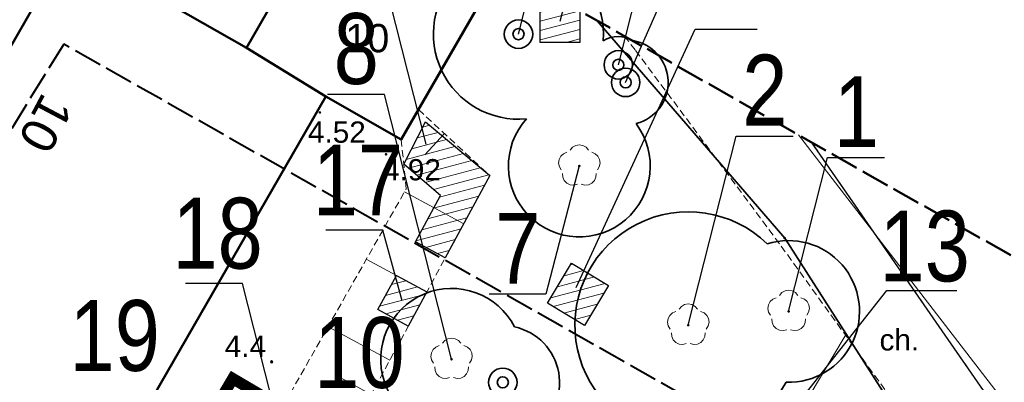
# Model space of a CAD drawing. Extents: x 5477758 to 5478333, y 5918235 to 5918502.
# Tile 126 of 130: x 5477936 to 5477971, y 5918471 to 5918484. Entities that reach past the tile are written whole.
import ezdxf
from ezdxf.enums import TextEntityAlignment as Align

# ---------------------------------------------------------------- set-up
doc = ezdxf.new("R2010")
doc.units = 0
doc.header["$LTSCALE"] = 0.25
doc.header["$PDSIZE"] = 0.75
for name, pattern in [('budynki akt$0$DASHED', [19.05, 12.7, -6.35]), ('PRZER1-1', [2, 1, -1]), ('PRZER2-1', [3, 2, -1]), ('PRZER3-1', [4, 3, -1]), ('PRZER4-1', [5, 4, -1])]:
    doc.linetypes.add(name, pattern=pattern)
doc.layers.get('0').update_dxf_attribs({"linetype": 'CONTINUOUS', "lineweight": 13})
for name, color, linetype, lineweight in [('A_GRANICA OPRACOWANIA', 7, 'CONTINUOUS', 0), ('GEPADR_O', 252, 'CONTINUOUS', 18), ('GEPPGD', 252, 'CONTINUOUS', 18), ('GESBZO', 252, 'CONTINUOUS', 50), ('GESBZO_O', 252, 'CONTINUOUS', 50), ('GESDZI', 30, 'CONTINUOUS', 35), ('GESUZY', 252, 'PRZER1-1', 18), ('GSLKRW', 252, 'CONTINUOUS', 25), ('GSPPRB', 252, 'CONTINUOUS', 20), ('GSPRDL', 252, 'CONTINUOUS', 18), ('GSPWPS', 252, 'CONTINUOUS', 13), ('GSPWPS_O', 252, 'CONTINUOUS', 13), ('GSSKOA', 252, 'PRZER3-1', 18), ('GSSKOD', 252, 'PRZER2-1', 18), ('GSSKOD_O', 252, 'PRZER2-1', 18), ('GSSZSN', 252, 'PRZER2-1', 18), ('GULGPR', 252, 'CONTINUOUS', 18), ('OT_Rzedna', 252, 'CONTINUOUS', 18), ('wysokosci', 252, 'CONTINUOUS', 18), ('zakres', 252, 'PRZER4-1', 50), ('ZZ_drzewo-nanoszone-recznie', 24, 'CONTINUOUS', 35), ('ZZ_ekran', 55, 'BATTING', 13), ('ZZ_grupa', 60, 'CONTINUOUS', 30), ('ZZ_grupa-krzewow-szraf', 60, 'CONTINUOUS', 13), ('ZZ_korona', 94, 'CONTINUOUS', 35), ('ZZ_numer-inwentaryzacyjny', 5, 'CONTINUOUS', 25)]:
    doc.layers.add(name, color=color, linetype=linetype, lineweight=lineweight)
doc.layers.add('kołnierz', color=252, linetype='CONTINUOUS', lineweight=70, plot=False)
doc.styles.add('GEO-INFO', font='arial.ttf')
doc.styles.add('zielen', font='ARIALN.TTF', dxfattribs={"height": 2.5})
doc.linetypes.add('BATTING', pattern='A,0.00254,-2.54,[134,ltypeshp.shx,S=2.54,R=0,X=-2.54,Y=0],-5.08,[134,ltypeshp.shx,S=2.54,R=180,X=2.54,Y=0],-2.54', length=10.16254)
pattern_1 = [(194.933, (5477837.84446, 5918344.9947), (0.08181636, -0.30677734), [])]

# ---------------------------------------------------------------- blocks, each defined once
blk = doc.blocks.new('EPPGN')
blk.add_hatch(color=0).paths.add_polyline_path([(0, -0.09), (0.027812, -0.085595), (0.052901, -0.072812), (0.072812, -0.052901), (0.085595, -0.027812), (0.09, 0), (0.085595, 0.027812), (0.072812, 0.052901), (0.052901, 0.072812), (0.027812, 0.085595), (0, 0.09), (-0.027812, 0.085595), (-0.052901, 0.072812), (-0.072812, 0.052901), (-0.085595, 0.027812), (-0.09, 0), (-0.085595, -0.027812), (-0.072812, -0.052901), (-0.052901, -0.072812), (-0.027812, -0.085595)])
blk = doc.blocks.new('KOLO')
blk.add_hatch(color=0).paths.add_polyline_path([(-0.5, 0), (-0.482963, -0.12941), (-0.433013, -0.25), (-0.353553, -0.353553), (-0.25, -0.433013), (-0.12941, -0.482963), (0, -0.5), (0.12941, -0.482963), (0.25, -0.433013), (0.353553, -0.353553), (0.433013, -0.25), (0.482963, -0.12941), (0.5, 0), (0.482963, 0.12941), (0.433013, 0.25), (0.353553, 0.353553), (0.25, 0.433013), (0.12941, 0.482963), (0, 0.5), (-0.12941, 0.482963), (-0.25, 0.433013), (-0.353553, 0.353553), (-0.433013, 0.25), (-0.482963, 0.12941)])
blk = doc.blocks.new('SPDLP')
blk.add_hatch(color=0).paths.add_polyline_path([(0, -0.09), (0.027812, -0.085595), (0.052901, -0.072812), (0.072812, -0.052901), (0.085595, -0.027812), (0.09, 0), (0.085595, 0.027812), (0.072812, 0.052901), (0.052901, 0.072812), (0.027812, 0.085595), (0, 0.09), (-0.027812, 0.085595), (-0.052901, 0.072812), (-0.072812, 0.052901), (-0.085595, 0.027812), (-0.09, 0), (-0.085595, -0.027812), (-0.072812, -0.052901), (-0.052901, -0.072812), (-0.027812, -0.085595)])
at = {"color": 0}
for points in [[(-0.648554, 1.126667), (-0.481106, 1.325358), (-0.255912, 1.454989), (0, 1.5), (0.255912, 1.454989), (0.481106, 1.325358), (0.648554, 1.126667)], [(-1.271938, -0.268652), (-1.40916, -0.048001), (-1.462858, 0.20623), (-1.426585, 0.463525), (-1.304695, 0.693003), (-1.11182, 0.867117), (-0.871109, 0.964971)], [(0.871109, 0.964971), (1.11182, 0.867117), (1.304695, 0.693003), (1.426585, 0.463525), (1.462858, 0.20623), (1.40916, -0.048001), (1.271938, -0.268652)], [(-0.137547, -1.292703), (-0.389802, -1.355024), (-0.648184, -1.327532), (-0.881678, -1.213525), (-1.062258, -1.026689), (-1.168249, -0.78945), (-1.186929, -0.530282)], [(1.186929, -0.530282), (1.168249, -0.78945), (1.062258, -1.026689), (0.881678, -1.213525), (0.648184, -1.327532), (0.389802, -1.355024), (0.137547, -1.292703)]]:
    blk.add_lwpolyline(points, dxfattribs=at)
blk = doc.blocks.new('OTRN')
at = {"linetype": 'Continuous', "lineweight": 13}
blk.add_hatch(color=0, dxfattribs=at).paths.add_polyline_path([(0, -0.091, 1), (0, 0.091, 1)])
at = {"color": 0, "linetype": 'Continuous', "lineweight": 13}
blk.add_circle((0, 0), 0.0906, dxfattribs=at)
blk = doc.blocks.new('drzewo-odreczne')
at = {"layer": 'ZZ_drzewo-nanoszone-recznie', "linetype": 'Continuous'}
for radius in [0.502, 0.196]:
    blk.add_circle((0, 0), radius, dxfattribs=at)

msp = doc.modelspace()

# ---------------------------------------------------------------- hatches: boundary and pattern name
at = {"layer": 'ZZ_grupa-krzewow-szraf'}
h = msp.add_hatch(dxfattribs=at)
h.set_pattern_fill('ANSI31', color=256, scale=0.1, angle=90)
h.set_pattern_definition(pattern_1)
h.paths.add_polyline_path([(5477954.84, 5918484.395), (5477956.24, 5918484.395), (5477956.24, 5918482.907), (5477954.84, 5918482.907)])
h = msp.add_hatch(dxfattribs=at)
h.set_pattern_fill('ANSI31', color=256, scale=0.1, angle=90)
h.set_pattern_definition(pattern_1)
h.paths.add_polyline_path([(5477950.025, 5918478.605), (5477950.792, 5918480.102), (5477953.061, 5918478.205), (5477951.49, 5918475.303), (5477950.436, 5918475.874), (5477951.32, 5918477.508)])
h = msp.add_hatch(dxfattribs=at)
h.set_pattern_fill('ANSI31', color=256, scale=0.1, angle=90)
h.set_pattern_definition(pattern_1)
h.paths.add_polyline_path([(5477957.248, 5918474.332), (5477956.406, 5918472.921), (5477955.099, 5918473.702), (5477955.941, 5918475.112)])
h = msp.add_hatch(dxfattribs=at)
h.set_pattern_fill('ANSI31', color=256, scale=0.1, angle=90)
h.set_pattern_definition(pattern_1)
h.paths.add_polyline_path([(5477949.772, 5918474.676), (5477950.838, 5918474.099), (5477950.186, 5918472.895), (5477949.108, 5918473.478)])

# ---------------------------------------------------------------- linework, layer by layer
at = {"layer": 'A_GRANICA OPRACOWANIA', "color": 1, "linetype": 'budynki akt$0$DASHED', "ltscale": 0.1, "const_width": 0.4}
msp.add_lwpolyline([(5477924.666, 5918437.385), (5477923.68, 5918435.693), (5477947.085, 5918422.232), (5477949.411, 5918426.304), (5477947.596, 5918427.361), (5477964.141, 5918455.941), (5477965.541, 5918458.35), (5477956.078, 5918463.925), (5477947.799, 5918468.803), (5477947.799, 5918468.803), (5477943.997, 5918471.043), (5477943.489, 5918470.182), (5477933.716, 5918453.151), (5477933.004, 5918451.909), (5477924.666, 5918437.385)], dxfattribs=at)
at = {"layer": 'GESBZO', "linetype": 'Continuous', "lineweight": 50}
for points in [[(5477944.481, 5918482.719), (5477947.571, 5918488.105), (5477953.089, 5918484.953), (5477949.938, 5918479.477), (5477947.274, 5918480.998)], [(5477938.187, 5918486.305), (5477944.481, 5918482.719), (5477947.274, 5918480.998), (5477931.149, 5918452.977), (5477933.004, 5918451.909), (5477924.666, 5918437.385), (5477915.543, 5918442.632), (5477923.558, 5918456.638), (5477921.783, 5918457.715)]]:
    msp.add_lwpolyline(points, close=True, dxfattribs=at)
at = {"layer": 'GESDZI', "linetype": 'Continuous'}
for points in [[(5477956.852, 5918483.668), (5477963.46, 5918476), (5477971.4, 5918463.59), (5477981.759, 5918442.93)], [(5477981.759, 5918442.93), (5477971.4, 5918463.59), (5477963.46, 5918476), (5477956.852, 5918483.668)]]:
    msp.add_lwpolyline(points, dxfattribs=at)
at = {"layer": 'GESUZY', "linetype": 'PRZER1-1', "lineweight": 18, "ltscale": 0.5}
for points in [[(5477956.852, 5918483.668), (5477963.46, 5918476), (5477971.4, 5918463.59), (5477981.759, 5918442.93)], [(5477981.759, 5918442.93), (5477971.4, 5918463.59), (5477963.46, 5918476), (5477956.852, 5918483.668)]]:
    msp.add_lwpolyline(points, dxfattribs=at)
at = {"layer": 'GSLKRW', "linetype": 'Continuous', "lineweight": 25}
msp.add_lwpolyline([(5477984.675, 5918448.07, 0.085053), (5477983.326, 5918451.046), (5477978.858, 5918458.003), (5477972.884, 5918467.137), (5477964.404, 5918479.383)], format="xyb", dxfattribs=at)
at = {"layer": 'GSPPRB', "linetype": 'Continuous', "lineweight": 20}
for p in [(5477944.481, 5918482.719), (5477947.274, 5918480.998), (5477949.938, 5918479.477)]:
    msp.add_point(p, dxfattribs=at)
at = {"layer": 'GSSKOA', "linetype": 'PRZER3-1', "lineweight": 18, "ltscale": 0.5}
msp.add_lwpolyline([(5477984.676, 5918448.072, 0.084576), (5477983.33, 5918451.05), (5477978.86, 5918458), (5477972.88, 5918467.14), (5477964.404, 5918479.383)], format="xyb", dxfattribs=at)
at = {"layer": 'GSSKOD', "linetype": 'PRZER2-1', "lineweight": 18, "ltscale": 0.5}
msp.add_lwpolyline([(5477957.805, 5918483.128), (5477958.203, 5918482.622), (5477963.336, 5918475.72), (5477968.236, 5918468.933), (5477970.258, 5918465.638), (5477974.812, 5918459.035), (5477978.364, 5918453.259), (5477980.276, 5918449.561), (5477981.34, 5918447.144), (5477982.062, 5918445.034), (5477982.307, 5918443.897)], dxfattribs=at)
msp.add_lwpolyline([(5477984.675, 5918448.07, 0.085053), (5477983.326, 5918451.046), (5477978.858, 5918458.003), (5477972.884, 5918467.137), (5477964.404, 5918479.383)], format="xyb", dxfattribs=at)
at = {"layer": 'GSSZSN', "linetype": 'PRZER2-1', "lineweight": 18, "ltscale": 0.5}
for points in [[(5477929.356, 5918434.475), (5477926.268, 5918436.181), (5477930.77, 5918443.87), (5477944.733, 5918468.243), (5477950.113, 5918477.734), (5477949.938, 5918479.477), (5477950.546, 5918480.534)], [(5477950.546, 5918480.534), (5477953.061, 5918478.205), (5477947.805, 5918468.497), (5477938.059, 5918450.522), (5477929.356, 5918434.475)]]:
    msp.add_lwpolyline(points, dxfattribs=at)
at = {"layer": 'GSSZSN', "linetype": 'Continuous', "lineweight": 18, "flags": 128}
for points in [[(5477951.463, 5918479.685), (5477950.765, 5918478.933)], [(5477952.142, 5918476.508), (5477950.057, 5918477.636)], [(5477951.49, 5918475.303), (5477950.436, 5918475.874)], [(5477950.838, 5918474.099), (5477948.706, 5918475.253)], [(5477950.186, 5918472.895), (5477949.108, 5918473.478)], [(5477949.534, 5918471.69), (5477947.355, 5918472.87)], [(5477948.882, 5918470.486), (5477947.781, 5918471.082)]]:
    msp.add_lwpolyline(points, dxfattribs=at)
at = {"layer": 'GULGPR', "linetype": 'Continuous', "lineweight": 18}
msp.add_lwpolyline([(5477963.951, 5918479.64), (5477971.628, 5918469.679), (5477977.854, 5918457.317), (5477983.634, 5918446.418), (5477983.67, 5918446.299)], dxfattribs=at)
at = {"layer": 'kołnierz', "linetype": 'PRZER4-1', "lineweight": 50}
msp.add_lwpolyline([(5477977.309, 5918380.798), (5477954.837, 5918395.479), (5477993.178, 5918463.057), (5477934.574, 5918496.308), (5477890.354, 5918424.446), (5477901.969, 5918417.467), (5477859.483, 5918348.301), (5477882.168, 5918332.75), (5477926.647, 5918301.778)], close=True, dxfattribs=at)
at = {"layer": 'zakres', "linetype": 'PRZER4-1', "lineweight": 40}
msp.add_lwpolyline([(5477963.54, 5918377.848), (5477941.504, 5918392.244), (5477979.546, 5918459.295), (5477938.033, 5918482.848), (5477904.167, 5918427.813), (5477915.775, 5918420.837), (5477872.982, 5918351.171), (5477887.852, 5918340.978), (5477923.836, 5918315.921)], close=True, dxfattribs=at)
at = {"layer": 'ZZ_ekran', "ltscale": 0.15}
msp.add_lwpolyline([(5477949.131, 5918467.532), (5477959.073, 5918461.612), (5477965.625, 5918472.615)], dxfattribs=at)
at = {"layer": 'ZZ_grupa'}
for points in [[(5477954.84, 5918484.395), (5477956.24, 5918484.395), (5477956.24, 5918482.907), (5477954.84, 5918482.907)], [(5477957.248, 5918474.332), (5477956.406, 5918472.921), (5477955.099, 5918473.702), (5477955.941, 5918475.112)]]:
    msp.add_lwpolyline(points, close=True, dxfattribs=at)
at = {"layer": 'ZZ_grupa', "elevation": 10.06}
for points in [[(5477950.025, 5918478.605), (5477950.792, 5918480.102), (5477953.061, 5918478.205), (5477951.49, 5918475.303), (5477950.436, 5918475.874), (5477951.32, 5918477.508), (5477950.025, 5918478.605)], [(5477949.772, 5918474.676), (5477950.838, 5918474.099), (5477950.186, 5918472.895), (5477949.108, 5918473.478), (5477949.772, 5918474.676)]]:
    msp.add_lwpolyline(points, dxfattribs=at)
at = {"layer": 'ZZ_korona'}
for centre, radius, start, end in [((5477954.072, 5918483.196, 10.8), 3, 355.4749, 275.3856), ((5477957.595, 5918482.113), 1, 58.9883, 122.1787), ((5477957.851, 5918481.493), 1.5, 284.2768, 80.0463), ((5477956.218, 5918478.544, 10.12), 2.5, 138.2146, 36.7412), ((5477960.06, 5918472.926, 10.12), 4, 45.8693, 329.8191), ((5477963.6, 5918473.413, 10.12), 2.5, 268.1129, 107.5756), ((5477951.713, 5918471.724, 10.12), 2.5, 27.1718, 284.2947), ((5477953.519, 5918470.91), 2, 233.5358, 77.9307)]:
    msp.add_arc(centre, radius, start, end, dxfattribs=at)
at = {"layer": 'ZZ_numer-inwentaryzacyjny'}
for points, elevation in [([(5477954.072, 5918483.196), (5477956.135, 5918491.336), (5477958.139, 5918491.336)], 10.8), ([(5477950.821, 5918479.309), (5477948.454, 5918488.651), (5477946.45, 5918488.651)], 10.06), ([(5477955.54, 5918483.651), (5477956.705, 5918488.003), (5477958.709, 5918488.003)], 10.8), ([(5477956.102, 5918474.259), (5477960.309, 5918483.373), (5477962.489, 5918483.373)], 10.12), ([(5477951.713, 5918471.724), (5477949.346, 5918481.066), (5477947.342, 5918481.066)], 10.12), ([(5477960.06, 5918472.926), (5477961.752, 5918479.601), (5477963.756, 5918479.601)], 10.12), ([(5477963.6, 5918473.413), (5477964.976, 5918478.84), (5477966.98, 5918478.84)], 10.12), ([(5477956.218, 5918478.544), (5477955.042, 5918474.017), (5477953.038, 5918474.017)], 10.12)]:
    msp.add_lwpolyline(points, dxfattribs=dict(at, elevation=elevation))
for points in [[(5477957.595, 5918482.113), (5477959.658, 5918490.253), (5477961.662, 5918490.253)], [(5477957.851, 5918481.493), (5477960.228, 5918486.92), (5477962.232, 5918486.92)], [(5477949.976, 5918473.786), (5477949.286, 5918476.276), (5477947.282, 5918476.276)], [(5477946.138, 5918467.301), (5477944.338, 5918474.401), (5477942.334, 5918474.401)], [(5477962.088, 5918467.83), (5477967.058, 5918474.153), (5477969.533, 5918474.153)]]:
    msp.add_lwpolyline(points, dxfattribs=at)

# ---------------------------------------------------------------- block references
at = {"layer": 'GEPPGD', "lineweight": 18, "xscale": 0.5, "yscale": 0.5}
msp.add_blockref('EPPGN', (5477963.46, 5918476), dxfattribs=at)
at = {"layer": 'GSPRDL', "lineweight": 18, "xscale": 0.5, "yscale": 0.5}
msp.add_blockref('SPDLP', (5477956.218, 5918478.544), dxfattribs=at)
at = {"layer": 'GSPRDL', "color": 96, "lineweight": 18, "true_color": 0x008000, "xscale": 0.5, "yscale": 0.5}
for p in [(5477956.218, 5918478.544), (5477963.6, 5918473.413), (5477960.06, 5918472.926), (5477951.713, 5918471.724)]:
    msp.add_blockref('SPDLP', p, dxfattribs=at)
at = {"layer": 'GSPWPS', "lineweight": 13, "xscale": 0.09, "yscale": 0.09}
for p in [(5477947.07, 5918480.433), (5477949.402, 5918478.957)]:
    msp.add_blockref('KOLO', p, dxfattribs=at)
at = {"layer": 'OT_Rzedna', "color": 7, "linetype": 'Continuous', "xscale": 0.5, "yscale": 0.5, "zscale": 0.5}
msp.add_blockref('OTRN', (5477945.367, 5918471.631), dxfattribs=at)
at = {"layer": 'ZZ_drzewo-nanoszone-recznie', "rotation": 98.49156574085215}
for p in [(5477954.072, 5918483.196, 10.8), (5477957.595, 5918482.113), (5477957.851, 5918481.493), (5477953.519, 5918470.91)]:
    msp.add_blockref('drzewo-odreczne', p, dxfattribs=at)

# ---------------------------------------------------------------- texts
at = {"layer": 'GEPADR_O', "linetype": 'Continuous', "lineweight": 0, "style": 'GEO-INFO'}
msp.add_text('10', height=1.25, rotation=242.1027, dxfattribs=at).set_placement((5477938.408, 5918480.605), align=Align.TOP_LEFT)
at = {"layer": 'GESBZO_O', "linetype": 'Continuous', "lineweight": 0, "style": 'GEO-INFO'}
msp.add_text('10', height=1, dxfattribs=at).set_placement((5477947.964, 5918483.555), align=Align.TOP_LEFT)
at = {"layer": 'GSPWPS_O', "linetype": 'Continuous', "lineweight": 0, "style": 'GEO-INFO'}
for s, p in [('4.52', (5477946.647, 5918479.365)), ('4.92', (5477949.297, 5918478.037))]:
    msp.add_text(s, height=0.75, dxfattribs=at).set_placement(p)
at = {"layer": 'GSSKOD_O', "linetype": 'Continuous', "lineweight": 0, "style": 'GEO-INFO'}
msp.add_text('ch.', height=0.75, dxfattribs=at).set_placement((5477967.505, 5918472.424), align=Align.MIDDLE)
at = {"layer": 'wysokosci', "style": 'GEO-INFO'}
msp.add_text('4.4', height=0.75, dxfattribs=at).set_placement((5477943.714, 5918472.56), align=Align.TOP_LEFT)
at = {"layer": 'wysokosci', "color": 7, "style": 'GEO-INFO'}
msp.add_text('4.4', height=0.75, dxfattribs=at).set_placement((5477943.714, 5918472.56), align=Align.TOP_LEFT)
at = {"layer": 'ZZ_numer-inwentaryzacyjny', "linetype": 'Continuous', "char_height": 2.5, "width": 3.31586, "attachment_point": 1, "style": 'zielen'}
for s, insert in [('8', (5477947.554, 5918483.937, 10.12)), ('2', (5477961.965, 5918482.472, 10.12)), ('1', (5477965.188, 5918481.711, 10.12)), ('17', (5477946.816, 5918479.298)), ('18', (5477941.868, 5918477.423)), ('7', (5477953.251, 5918476.888, 10.12)), ('13', (5477966.805, 5918476.972)), ('19', (5477938.24, 5918473.814, 10.06)), ('10', (5477946.871, 5918473.214))]:
    msp.add_mtext(s, dxfattribs=dict(at, insert=insert))

doc.saveas('drawing.dxf')
